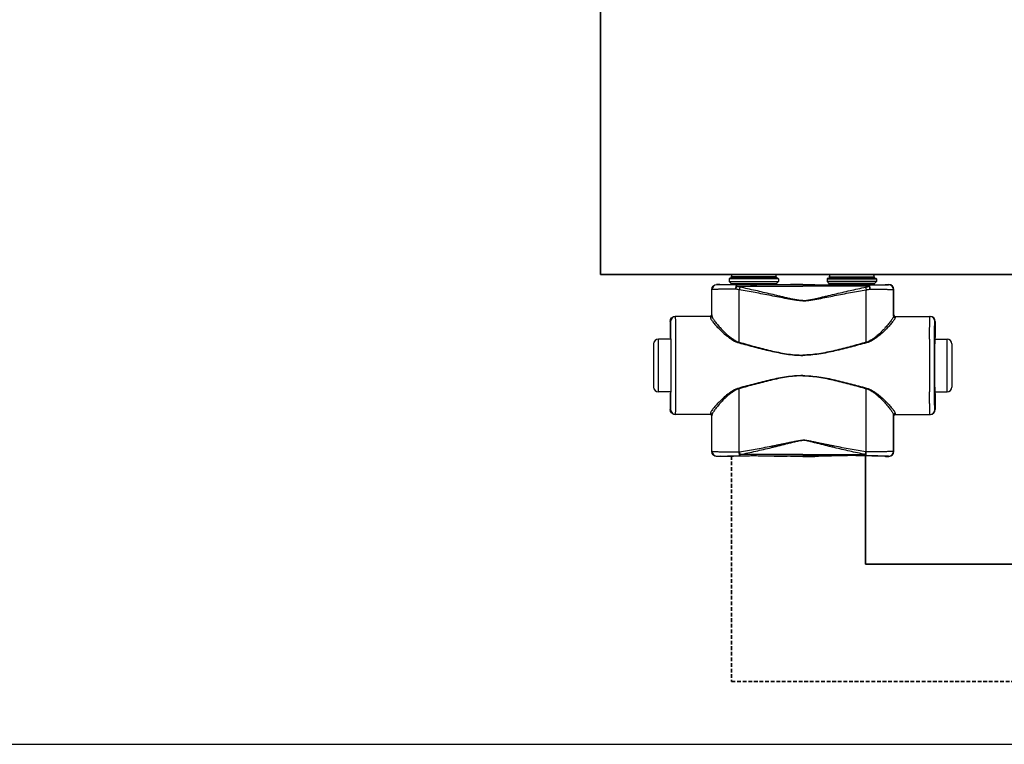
# Model space of a CAD drawing. Header units: millimetres. Extents: x -727 to 69715, y -15705 to 98123.
# Tile 51 of 256: x 20496 to 20999, y -15705 to -15335. Entities that reach past the tile are written whole.
import ezdxf

# ---------------------------------------------------------------- set-up
doc = ezdxf.new("R2010")
doc.units = ezdxf.units.MM
doc.linetypes.add('VERDECKT', pattern=[9.525, 6.35, -3.175])
for name, color, linetype, lineweight in [('UT_POTRUBI - PŘÍVOD', 1, 'Continuous', 35), ('UT_SCHÉMA_ZPÁTEČKA', 172, 'VERDECKT', 35), ('UT_ZAŘÍZENÍ - OT', 3, 'Continuous', 35)]:
    doc.layers.add(name, color=color, linetype=linetype, lineweight=lineweight)

msp = doc.modelspace()

# ---------------------------------------------------------------- linework, layer by layer
at = {"color": 0, "linetype": 'Continuous'}
for p, q in [((20858.95, -15466.76), (20858.65, -15467.06)), ((20883.85, -15467.06), (20858.65, -15467.06)), ((20858.65, -15467.06), (20858.65, -15468.46)), ((20883.55, -15466.76), (20858.95, -15466.76)), ((20882.75, -15465.96), (20859.75, -15465.96)), ((20859.75, -15465.96), (20859.75, -15466.66)), ((20882.75, -15466.66), (20859.75, -15466.66)), ((20881.65, -15464.86), (20860.85, -15464.86)), ((20882.75, -15465.96), (20882.75, -15466.66)), ((20883.55, -15466.76), (20883.85, -15467.06)), ((20883.85, -15467.06), (20883.85, -15468.46)), ((20908.95, -15466.76), (20908.65, -15467.06)), ((20908.65, -15467.06), (20933.85, -15467.06)), ((20908.65, -15467.06), (20908.65, -15468.46)), ((20908.95, -15466.76), (20933.55, -15466.76)), ((20909.75, -15465.96), (20909.75, -15466.66)), ((20909.75, -15465.96), (20932.75, -15465.96)), ((20909.75, -15466.66), (20932.75, -15466.66)), ((20910.85, -15464.86), (20931.65, -15464.86)), ((20932.75, -15465.96), (20932.75, -15466.66)), ((20933.55, -15466.76), (20933.85, -15467.06)), ((20933.85, -15467.06), (20933.85, -15468.46)), ((20852.37, -15470.08), (20852.25, -15469.96)), ((20853.9, -15469.96), (20852.25, -15469.96)), ((20854.25, -15470.07), (20853.9, -15469.96)), ((20858.65, -15468.46), (20859.6, -15469.42)), ((20858.65, -15468.46), (20883.85, -15468.46)), ((20859.6, -15469.42), (20882.9, -15469.42)), ((20859.75, -15469.77), (20882.75, -15469.77)), ((20859.75, -15469.77), (20859.75, -15470.13)), ((20867.4, -15470.15), (20862.55, -15470.15)), ((20862.55, -15470.85), (20862.55, -15470.15)), ((20862.55, -15470.85), (20896.25, -15470.85)), ((20896.25, -15470.15), (20875.1, -15470.15)), ((20882.75, -15469.77), (20882.75, -15470.13)), ((20883.85, -15468.46), (20882.9, -15469.42)), ((20890, -15469.96), (20888.25, -15470.07)), ((20896.25, -15469.96), (20890, -15469.96)), ((20896.25, -15469.96), (20902.5, -15469.96)), ((20896.25, -15470.15), (20917.4, -15470.15)), ((20929.95, -15470.85), (20896.25, -15470.85)), ((20902.5, -15469.96), (20904.25, -15470.07)), ((20933.85, -15468.46), (20908.65, -15468.46)), ((20908.65, -15468.46), (20909.6, -15469.42)), ((20932.9, -15469.42), (20909.6, -15469.42)), ((20932.75, -15469.77), (20909.75, -15469.77)), ((20909.75, -15469.77), (20909.75, -15470.13)), ((20925.1, -15470.15), (20929.95, -15470.15)), ((20929.95, -15470.85), (20929.95, -15470.15)), ((20932.75, -15469.77), (20932.75, -15470.13)), ((20933.85, -15468.46), (20932.9, -15469.42)), ((20938.25, -15470.07), (20938.6, -15469.96)), ((20938.6, -15469.96), (20940.25, -15469.96)), ((20940.13, -15470.08), (20940.25, -15469.96)), ((20849.87, -15472.58), (20849.75, -15472.46)), ((20849.75, -15485.46), (20849.75, -15472.46)), ((20942.63, -15472.58), (20942.75, -15472.46)), ((20942.75, -15485.46), (20942.75, -15472.46)), ((20849.05, -15486.26), (20831.05, -15486.26)), ((20849.75, -15485.46), (20849.85, -15485.46)), ((20942.75, -15485.46), (20942.64, -15485.46)), ((20943.44, -15486.26), (20961.45, -15486.26)), ((20828.76, -15488.76), (20828.55, -15488.76)), ((20828.55, -15488.76), (20828.55, -15496.91)), ((20963.74, -15488.76), (20963.95, -15488.76)), ((20963.95, -15488.76), (20963.95, -15496.91)), ((20828.55, -15496.91), (20828.76, -15497.26)), ((20828.94, -15497.28), (20828.94, -15497.26)), ((20963.56, -15497.28), (20963.56, -15497.26)), ((20963.95, -15496.91), (20963.74, -15497.26)), ((20820.05, -15500.26), (20820.05, -15522.26)), ((20828.8, -15497.76), (20822.55, -15497.76)), ((20822.55, -15524.76), (20822.55, -15497.76)), ((20963.7, -15497.76), (20969.95, -15497.76)), ((20969.95, -15524.76), (20969.95, -15497.76)), ((20972.45, -15500.26), (20972.45, -15522.26)), ((20828.8, -15524.76), (20822.55, -15524.76)), ((20828.76, -15525.26), (20828.55, -15525.61)), ((20828.55, -15525.61), (20828.55, -15533.76)), ((20828.94, -15525.26), (20828.94, -15525.25)), ((20963.56, -15525.26), (20963.56, -15525.25)), ((20963.7, -15524.76), (20969.95, -15524.76)), ((20963.74, -15525.26), (20963.95, -15525.61)), ((20963.95, -15525.61), (20963.95, -15533.76)), ((20828.55, -15533.76), (20828.76, -15533.76)), ((20849.05, -15536.26), (20831.05, -15536.26)), ((20849.85, -15537.06), (20849.75, -15537.06)), ((20849.75, -15555.16), (20849.75, -15537.06)), ((20942.64, -15537.06), (20942.75, -15537.06)), ((20942.75, -15555.16), (20942.75, -15537.06)), ((20943.44, -15536.26), (20961.45, -15536.26)), ((20963.95, -15533.76), (20963.74, -15533.76)), ((20849.75, -15555.16), (20849.87, -15555.04)), ((20852.25, -15557.66), (20852.37, -15557.54)), ((20853.9, -15557.66), (20852.25, -15557.66)), ((20854.25, -15557.56), (20853.9, -15557.66)), ((20863.79, -15555.42), (20863.97, -15555.41)), ((20864.12, -15557.47), (20864.29, -15557.47)), ((20896.25, -15556.72), (20864.29, -15556.72)), ((20864.29, -15557.47), (20864.29, -15556.72)), ((20864.29, -15557.47), (20865.55, -15557.47)), ((20876.94, -15557.47), (20896.25, -15557.47)), ((20890, -15557.66), (20888.25, -15557.56)), ((20896.25, -15557.66), (20890, -15557.66)), ((20896.25, -15556.72), (20928.21, -15556.72)), ((20915.55, -15557.47), (20896.25, -15557.47)), ((20896.25, -15557.66), (20902.5, -15557.66)), ((20902.5, -15557.66), (20904.25, -15557.56)), ((20928.21, -15557.47), (20926.94, -15557.47)), ((20928.21, -15557.47), (20928.21, -15556.72)), ((20928.38, -15557.47), (20928.21, -15557.47)), ((20928.71, -15555.42), (20928.53, -15555.41)), ((20938.25, -15557.56), (20938.6, -15557.66)), ((20938.6, -15557.66), (20940.25, -15557.66)), ((20940.25, -15557.66), (20940.13, -15557.54)), ((20942.75, -15555.16), (20942.63, -15555.04))]:
    msp.add_line(p, q, dxfattribs=at)
msp.add_line((-727.45, -15704.69), (68024.28, -15704.69))
for centre, radius, start, end in [((20860.85, -15465.96), 1.1, 90, 180), ((20860.85, -15466.66), 1.1, 180, 185.2187), ((20881.65, -15465.96), 1.1, 0, 90), ((20881.65, -15466.66), 1.1, 354.7813, 0), ((20910.85, -15465.96), 1.1, 90, 180), ((20910.85, -15466.66), 1.1, 180, 185.2187), ((20931.65, -15465.96), 1.1, 0, 90), ((20931.65, -15466.66), 1.1, 354.7813, 0), ((20852.37, -15472.58), 2.5, 90.0025, 179.9975), ((20859.25, -15469.77), 0.5, 0, 45), ((20883.25, -15469.77), 0.5, 135, 180), ((20909.25, -15469.77), 0.5, 0, 45), ((20933.25, -15469.77), 0.5, 135, 180), ((20940.13, -15472.58), 2.5, 0.0025, 89.9975), ((20831.26, -15488.76), 2.5, 90.0022, 180.0011), ((20849.05, -15485.46), 0.8, 270.0036, 359.9972), ((20943.44, -15485.46), 0.8, 180.0028, 269.9964), ((20961.24, -15488.76), 2.5, 359.9989, 89.9978), ((20822.55, -15500.26), 2.5, 90, 180), ((18389.09, -15511.26), 2442.41, 359.68325, 0.31675), ((23403.41, -15511.26), 2442.41, 179.68325, 180.31675), ((20969.95, -15500.26), 2.5, 0, 90), ((20822.55, -15522.26), 2.5, 180, 270), ((20969.95, -15522.26), 2.5, 270, 0), ((20831.26, -15533.76), 2.5, 179.9989, 269.9978), ((20849.05, -15537.06), 0.8, 0.0028, 89.9964), ((20943.44, -15537.06), 0.8, 90.0036, 179.9972), ((20961.24, -15533.76), 2.5, 270.0022, 0.0011), ((20852.37, -15555.04), 2.5, 180.0025, 269.9975), ((20940.13, -15555.04), 2.5, 270.0025, 359.9975)]:
    msp.add_arc(centre, radius, start, end, dxfattribs=at)
at = {"color": 0, "linetype": 'Continuous', "extrusion": (0, 0, -1)}
for centre, major_axis, ratio, start_param, end_param in [((20852.25, -15472.46), (-1.77, 1.77), 0.999973, -0.785384, 0.785384), ((20871.25, -15470.07), (-17, 0), 0.005236, 4.941076, 6.283185), ((20871.25, -15470.07), (-17, 0), 0.005236, 3.141593, 4.483702), ((20831.05, -15488.76), (-2.5, 0), 0.999945, 0, 1.570796), ((20848.95, -15485.46), (-0.8, 0), 0.999986, -3.141593, -1.659157), ((20828.76, -15511.26), (0, 14), 0.010472, 0, 3.141593), ((20831.05, -15533.76), (-2.5, 0), 0.999945, -1.570796, 0), ((20848.95, -15537.06), (0.8, 0), 0.999986, -1.395381, 0), ((20852.25, -15555.16), (1.77, 1.77), 0.999973, -3.926977, -2.356208), ((20871.25, -15557.56), (-17, 0), 0.005236, 0, 1.229157), ((20871.25, -15557.56), (-17, 0), 0.005236, 1.912436, 3.141593)]:
    msp.add_ellipse(centre, major_axis=major_axis, ratio=ratio, start_param=start_param, end_param=end_param, dxfattribs=at)
at = {"color": 0, "linetype": 'Continuous'}
for centre, major_axis, ratio, start_param, end_param in [((20921.25, -15470.07), (17, 0), 0.005236, 3.141593, 4.483702), ((20921.25, -15470.07), (17, 0), 0.005236, 4.941076, 6.283185), ((20940.25, -15472.46), (1.77, 1.77), 0.999973, -0.785384, 0.785384), ((20943.55, -15485.46), (0.8, 0), 0.999986, -3.141593, -1.659157), ((20961.45, -15488.76), (2.5, 0), 0.999945, 0, 1.570796), ((20963.74, -15511.26), (0, 14), 0.010472, 0, 3.141593), ((20943.55, -15537.06), (-0.8, 0), 0.999986, -1.395381, 0), ((20961.45, -15533.76), (2.5, 0), 0.999945, -1.570796, 0), ((20921.25, -15557.56), (17, 0), 0.005236, 1.912436, 3.141593), ((20921.25, -15557.56), (17, 0), 0.005236, 0, 1.229157), ((20940.25, -15555.16), (-1.77, 1.77), 0.999973, -3.926977, -2.356208)]:
    msp.add_ellipse(centre, major_axis=major_axis, ratio=ratio, start_param=start_param, end_param=end_param, dxfattribs=at)
for points, knots in [([(20862.55, -15470.15), (20861.84, -15470.15), (20860.49, -15470.15), (20858.83, -15470.15), (20857.59, -15470.14), (20856.74, -15470.14), (20855.96, -15470.13), (20855.24, -15470.13), (20854.6, -15470.12), (20854.03, -15470.12), (20853.54, -15470.11), (20853.19, -15470.11), (20852.95, -15470.1), (20852.8, -15470.1), (20852.67, -15470.1), (20852.57, -15470.1), (20852.5, -15470.09), (20852.45, -15470.09), (20852.42, -15470.09), (20852.4, -15470.09), (20852.39, -15470.09), (20852.38, -15470.09), (20852.37, -15470.09), (20852.37, -15470.08)], [0, 0, 0, 0, 0.207653, 0.400343, 0.489423, 0.572844, 0.650059, 0.720565, 0.783909, 0.839692, 0.887568, 0.927242, 0.943927, 0.958477, 0.970869, 0.981088, 0.989117, 0.992306, 0.994945, 0.997032, 0.998568, 0.999554, 1, 1, 1, 1]), ([(20862.55, -15470.15), (20862.46, -15470.16), (20862.36, -15470.27), (20862.28, -15470.4), (20862.21, -15470.55), (20862.13, -15470.78), (20862.06, -15471.09), (20862, -15471.45), (20861.96, -15471.85), (20861.94, -15472.13), (20861.93, -15472.27)], [0, 0, 0, 0, 0.117156, 0.161001, 0.211236, 0.330442, 0.472834, 0.634922, 0.812344, 1, 1, 1, 1]), ([(20862.55, -15470.85), (20862.42, -15471.06), (20862.19, -15471.52), (20862.02, -15472.01), (20861.93, -15472.27)], [0, 0, 0, 0, 0.464895, 1, 1, 1, 1]), ([(20864.12, -15471.29), (20863.99, -15471.27), (20863.45, -15471.15), (20862.93, -15470.99), (20862.55, -15470.85)], [0, 0, 0, 0, 0.253704, 1, 1, 1, 1]), ([(20864.12, -15471.29), (20864.06, -15471.5), (20863.94, -15471.94), (20863.84, -15472.39), (20863.8, -15472.63)], [0, 0, 0, 0, 0.464569, 1, 1, 1, 1]), ([(20896.25, -15478.09), (20896.25, -15478.09), (20895.9, -15478.09), (20895.21, -15478.07), (20893.84, -15477.93), (20892.14, -15477.65), (20890.12, -15477.23), (20888.11, -15476.77), (20886.1, -15476.3), (20883.43, -15475.66), (20880.09, -15474.86), (20876.1, -15473.92), (20872.1, -15473), (20868.11, -15472.12), (20865.45, -15471.57), (20864.12, -15471.29)], [0.499995, 0.499995, 0.499995, 0.499995, 0.4999958, 0.5157333, 0.5314718, 0.5629204, 0.5943483, 0.6257534, 0.6571339, 0.6884877, 0.7511054, 0.813586, 0.8759088, 0.9380534, 1, 1, 1, 1]), ([(20875.1, -15470.15), (20874.47, -15470.15), (20873.18, -15470.18), (20871.25, -15470.2), (20869.32, -15470.18), (20868.03, -15470.15), (20867.4, -15470.15)], [0, 0, 0, 0, 0.248355, 0.5, 0.751645, 1, 1, 1, 1]), ([(20896.25, -15478.09), (20896.25, -15478.09), (20896.59, -15478.09), (20897.28, -15478.07), (20898.66, -15477.93), (20900.36, -15477.65), (20902.38, -15477.23), (20904.39, -15476.77), (20906.4, -15476.3), (20909.07, -15475.66), (20912.41, -15474.86), (20916.4, -15473.92), (20920.4, -15473), (20924.39, -15472.12), (20927.05, -15471.57), (20928.38, -15471.29)], [0.499995, 0.499995, 0.499995, 0.499995, 0.4999958, 0.5157333, 0.5314718, 0.5629204, 0.5943483, 0.6257534, 0.6571339, 0.6884877, 0.7511054, 0.813586, 0.8759088, 0.9380534, 1, 1, 1, 1]), ([(20917.4, -15470.15), (20918.03, -15470.15), (20919.32, -15470.18), (20921.25, -15470.2), (20923.18, -15470.18), (20924.47, -15470.15), (20925.1, -15470.15)], [0, 0, 0, 0, 0.248355, 0.5, 0.751645, 1, 1, 1, 1]), ([(20928.38, -15471.29), (20928.51, -15471.27), (20929.04, -15471.15), (20929.57, -15470.99), (20929.95, -15470.85)], [0, 0, 0, 0, 0.253704, 1, 1, 1, 1]), ([(20928.38, -15471.29), (20928.44, -15471.5), (20928.56, -15471.94), (20928.66, -15472.39), (20928.7, -15472.63)], [0, 0, 0, 0, 0.464569, 1, 1, 1, 1]), ([(20929.95, -15470.15), (20930.65, -15470.15), (20932.01, -15470.15), (20933.67, -15470.15), (20934.91, -15470.14), (20935.76, -15470.14), (20936.54, -15470.13), (20937.26, -15470.13), (20937.9, -15470.12), (20938.47, -15470.12), (20938.96, -15470.11), (20939.31, -15470.11), (20939.55, -15470.1), (20939.7, -15470.1), (20939.82, -15470.1), (20939.93, -15470.1), (20940, -15470.09), (20940.05, -15470.09), (20940.07, -15470.09), (20940.1, -15470.09), (20940.11, -15470.09), (20940.12, -15470.09), (20940.13, -15470.09), (20940.13, -15470.08)], [0, 0, 0, 0, 0.207653, 0.400343, 0.489423, 0.572844, 0.650059, 0.720565, 0.783909, 0.839692, 0.887568, 0.927242, 0.943927, 0.958477, 0.970869, 0.981088, 0.989117, 0.992306, 0.994945, 0.997032, 0.998568, 0.999554, 1, 1, 1, 1]), ([(20929.95, -15470.15), (20930.04, -15470.16), (20930.14, -15470.27), (20930.22, -15470.4), (20930.29, -15470.55), (20930.36, -15470.78), (20930.44, -15471.09), (20930.5, -15471.45), (20930.54, -15471.85), (20930.56, -15472.13), (20930.57, -15472.27)], [0, 0, 0, 0, 0.117156, 0.161001, 0.211236, 0.330442, 0.472834, 0.634922, 0.812344, 1, 1, 1, 1]), ([(20929.95, -15470.85), (20930.08, -15471.06), (20930.3, -15471.52), (20930.48, -15472.01), (20930.57, -15472.27)], [0, 0, 0, 0, 0.464895, 1, 1, 1, 1]), ([(20861.93, -15472.27), (20861.1, -15472.28), (20859.49, -15472.29), (20857.53, -15472.31), (20856.06, -15472.33), (20855.06, -15472.34), (20854.13, -15472.36), (20853.28, -15472.38), (20852.51, -15472.4), (20851.84, -15472.42), (20851.26, -15472.45), (20850.84, -15472.47), (20850.56, -15472.49), (20850.38, -15472.5), (20850.23, -15472.51), (20850.11, -15472.53), (20850.01, -15472.54), (20849.94, -15472.55), (20849.9, -15472.57), (20849.87, -15472.58), (20849.87, -15472.58)], [0, 0, 0, 0, 0.207034, 0.39928, 0.488214, 0.57154, 0.648707, 0.71921, 0.782588, 0.838437, 0.886403, 0.926186, 0.942933, 0.957549, 0.970012, 0.98031, 0.988432, 0.994377, 0.998178, 1, 1, 1, 1]), ([(20849.88, -15486), (20849.88, -15484.88), (20849.88, -15480.41), (20849.87, -15475.93), (20849.87, -15472.58)], [0, 0, 0, 0, 0.250733, 1, 1, 1, 1]), ([(20863.8, -15472.63), (20863.64, -15472.61), (20863.01, -15472.51), (20862.39, -15472.38), (20861.93, -15472.27)], [0, 0, 0, 0, 0.252579, 1, 1, 1, 1]), ([(20896.25, -15478.27), (20896.25, -15478.27), (20895.56, -15478.27), (20894.18, -15478.19), (20892.13, -15477.91), (20890.09, -15477.56), (20887.38, -15477.06), (20884.01, -15476.39), (20879.96, -15475.6), (20875.91, -15474.81), (20871.87, -15474.05), (20867.84, -15473.32), (20865.14, -15472.86), (20863.8, -15472.63)], [0.5000015, 0.5000015, 0.5000015, 0.5000015, 0.500002, 0.5313979, 0.5627848, 0.5941575, 0.6255147, 0.6881766, 0.7507583, 0.8132458, 0.8756245, 0.9378805, 1, 1, 1, 1]), ([(20863.81, -15499.41), (20863.81, -15497.17), (20863.81, -15488.24), (20863.8, -15479.32), (20863.8, -15472.63)], [0, 0, 0, 0, 0.250952, 1, 1, 1, 1]), ([(20896.25, -15478.27), (20896.25, -15478.27), (20896.94, -15478.27), (20898.32, -15478.19), (20900.37, -15477.91), (20902.41, -15477.56), (20905.12, -15477.06), (20908.49, -15476.39), (20912.54, -15475.6), (20916.58, -15474.81), (20920.62, -15474.05), (20924.66, -15473.32), (20927.36, -15472.86), (20928.7, -15472.63)], [0.5000015, 0.5000015, 0.5000015, 0.5000015, 0.500002, 0.5313979, 0.5627848, 0.5941575, 0.6255147, 0.6881766, 0.7507583, 0.8132458, 0.8756245, 0.9378805, 1, 1, 1, 1]), ([(20928.69, -15499.41), (20928.69, -15497.17), (20928.69, -15488.24), (20928.7, -15479.32), (20928.7, -15472.63)], [0, 0, 0, 0, 0.250952, 1, 1, 1, 1]), ([(20928.7, -15472.63), (20928.86, -15472.61), (20929.49, -15472.51), (20930.11, -15472.38), (20930.57, -15472.27)], [0, 0, 0, 0, 0.252579, 1, 1, 1, 1]), ([(20930.57, -15472.27), (20931.4, -15472.28), (20933.01, -15472.29), (20934.97, -15472.31), (20936.44, -15472.33), (20937.44, -15472.34), (20938.37, -15472.36), (20939.22, -15472.38), (20939.98, -15472.4), (20940.66, -15472.42), (20941.23, -15472.45), (20941.66, -15472.47), (20941.94, -15472.49), (20942.12, -15472.5), (20942.27, -15472.51), (20942.39, -15472.53), (20942.49, -15472.54), (20942.56, -15472.55), (20942.6, -15472.57), (20942.63, -15472.58), (20942.63, -15472.58)], [0, 0, 0, 0, 0.207034, 0.39928, 0.488214, 0.57154, 0.648707, 0.71921, 0.782588, 0.838437, 0.886403, 0.926186, 0.942933, 0.957549, 0.970012, 0.98031, 0.988432, 0.994377, 0.998178, 1, 1, 1, 1]), ([(20942.62, -15486), (20942.62, -15484.88), (20942.62, -15480.41), (20942.62, -15475.93), (20942.63, -15472.58)], [0, 0, 0, 0, 0.250733, 1, 1, 1, 1]), ([(20831.46, -15497.76), (20831.45, -15496.92), (20831.44, -15495.32), (20831.42, -15493.39), (20831.41, -15491.97), (20831.4, -15491.02), (20831.39, -15490.14), (20831.37, -15489.35), (20831.36, -15488.65), (20831.35, -15488.03), (20831.33, -15487.5), (20831.32, -15487.12), (20831.31, -15486.87), (20831.3, -15486.71), (20831.3, -15486.57), (20831.29, -15486.47), (20831.28, -15486.38), (20831.28, -15486.32), (20831.27, -15486.28), (20831.26, -15486.27), (20831.26, -15486.26), (20831.26, -15486.26)], [0, 0, 0, 0, 0.218984, 0.416191, 0.505653, 0.588551, 0.664564, 0.733396, 0.794781, 0.848478, 0.894279, 0.932006, 0.947796, 0.961515, 0.973152, 0.982695, 0.990138, 0.995479, 0.998726, 0.999584, 1, 1, 1, 1]), ([(20849.05, -15486.26), (20849.06, -15486.26), (20849.06, -15486.27), (20849.06, -15486.27), (20849.06, -15486.28), (20849.06, -15486.3), (20849.06, -15486.34), (20849.07, -15486.4), (20849.07, -15486.47), (20849.07, -15486.56), (20849.08, -15486.66), (20849.08, -15486.74), (20849.08, -15486.78)], [0, 0, 0, 0, 0.005122, 0.017304, 0.037118, 0.064661, 0.143035, 0.252499, 0.393016, 0.564526, 0.766907, 1, 1, 1, 1]), ([(20849.88, -15486), (20849.88, -15486.1), (20849.84, -15486.31), (20849.66, -15486.57), (20849.39, -15486.74), (20849.19, -15486.78), (20849.08, -15486.78)], [0, 0, 0, 0, 0.247572, 0.496581, 0.747591, 1, 1, 1, 1]), ([(20849.08, -15486.78), (20849.08, -15486.85), (20849.11, -15486.99), (20849.18, -15487.21), (20849.29, -15487.46), (20849.5, -15487.84), (20849.85, -15488.39), (20850.38, -15489.09), (20851.03, -15489.88), (20852.06, -15491.06), (20853.56, -15492.64), (20855.61, -15494.6), (20857.52, -15496.25), (20859.21, -15497.51), (20861.07, -15498.72), (20862.62, -15499.44), (20863.71, -15499.74)], [0, 0, 0, 0, 0.009694, 0.02127, 0.034861, 0.050494, 0.087694, 0.13227, 0.183417, 0.240322, 0.368483, 0.511765, 0.666448, 0.747227, 0.829948, 1, 1, 1, 1]), ([(20849.85, -15485.46), (20849.86, -15485.46), (20849.86, -15485.47), (20849.86, -15485.47), (20849.86, -15485.48), (20849.86, -15485.5), (20849.86, -15485.54), (20849.87, -15485.6), (20849.87, -15485.68), (20849.87, -15485.77), (20849.88, -15485.88), (20849.88, -15485.96), (20849.88, -15486)], [0, 0, 0, 0, 0.005057, 0.017214, 0.037015, 0.06455, 0.142921, 0.252392, 0.392925, 0.564459, 0.766871, 1, 1, 1, 1]), ([(20849.88, -15486), (20849.88, -15486.07), (20849.9, -15486.21), (20849.97, -15486.44), (20850.08, -15486.7), (20850.27, -15487.11), (20850.61, -15487.67), (20851.11, -15488.4), (20851.72, -15489.2), (20852.69, -15490.42), (20854.11, -15492.04), (20856.04, -15494.06), (20857.85, -15495.75), (20859.47, -15497.06), (20861.25, -15498.32), (20862.74, -15499.1), (20863.81, -15499.41)], [0, 0, 0, 0, 0.010286, 0.022433, 0.036551, 0.052653, 0.090607, 0.135698, 0.187142, 0.244158, 0.372094, 0.514728, 0.6685, 0.748767, 0.830965, 1, 1, 1, 1]), ([(20942.62, -15486), (20942.62, -15486.07), (20942.6, -15486.21), (20942.53, -15486.44), (20942.42, -15486.7), (20942.23, -15487.11), (20941.89, -15487.67), (20941.39, -15488.4), (20940.78, -15489.2), (20939.81, -15490.42), (20938.39, -15492.04), (20936.46, -15494.06), (20934.65, -15495.75), (20933.03, -15497.06), (20931.25, -15498.32), (20929.76, -15499.1), (20928.69, -15499.41)], [0, 0, 0, 0, 0.010286, 0.022433, 0.036551, 0.052653, 0.090607, 0.135698, 0.187142, 0.244158, 0.372094, 0.514728, 0.6685, 0.748767, 0.830965, 1, 1, 1, 1]), ([(20943.42, -15486.78), (20943.42, -15486.85), (20943.39, -15486.99), (20943.32, -15487.21), (20943.21, -15487.46), (20943, -15487.84), (20942.65, -15488.39), (20942.12, -15489.09), (20941.47, -15489.88), (20940.44, -15491.06), (20938.93, -15492.64), (20936.89, -15494.6), (20934.98, -15496.25), (20933.28, -15497.51), (20931.43, -15498.72), (20929.88, -15499.44), (20928.79, -15499.74)], [0, 0, 0, 0, 0.009694, 0.02127, 0.034861, 0.050494, 0.087694, 0.13227, 0.183417, 0.240322, 0.368483, 0.511765, 0.666448, 0.747227, 0.829948, 1, 1, 1, 1]), ([(20942.64, -15485.46), (20942.64, -15485.46), (20942.64, -15485.47), (20942.64, -15485.47), (20942.64, -15485.48), (20942.64, -15485.5), (20942.63, -15485.54), (20942.63, -15485.6), (20942.63, -15485.68), (20942.62, -15485.77), (20942.62, -15485.88), (20942.62, -15485.96), (20942.62, -15486)], [0, 0, 0, 0, 0.005057, 0.017214, 0.037015, 0.06455, 0.142921, 0.252392, 0.392925, 0.564459, 0.766871, 1, 1, 1, 1]), ([(20942.62, -15486), (20942.62, -15486.1), (20942.66, -15486.31), (20942.84, -15486.57), (20943.1, -15486.74), (20943.31, -15486.78), (20943.42, -15486.78)], [0, 0, 0, 0, 0.247572, 0.496581, 0.747591, 1, 1, 1, 1]), ([(20943.44, -15486.26), (20943.44, -15486.26), (20943.44, -15486.27), (20943.44, -15486.27), (20943.44, -15486.28), (20943.44, -15486.3), (20943.43, -15486.34), (20943.43, -15486.4), (20943.43, -15486.47), (20943.42, -15486.56), (20943.42, -15486.66), (20943.42, -15486.74), (20943.42, -15486.78)], [0, 0, 0, 0, 0.005122, 0.017304, 0.037118, 0.064661, 0.143035, 0.252499, 0.393016, 0.564526, 0.766907, 1, 1, 1, 1]), ([(20961.04, -15497.76), (20961.05, -15496.92), (20961.06, -15495.32), (20961.07, -15493.39), (20961.09, -15491.97), (20961.1, -15491.02), (20961.11, -15490.14), (20961.13, -15489.35), (20961.14, -15488.65), (20961.15, -15488.03), (20961.17, -15487.5), (20961.18, -15487.12), (20961.19, -15486.87), (20961.2, -15486.71), (20961.2, -15486.57), (20961.21, -15486.47), (20961.22, -15486.38), (20961.22, -15486.32), (20961.23, -15486.28), (20961.23, -15486.27), (20961.24, -15486.26), (20961.24, -15486.26)], [0, 0, 0, 0, 0.218984, 0.416191, 0.505653, 0.588551, 0.664564, 0.733396, 0.794781, 0.848478, 0.894279, 0.932006, 0.947796, 0.961515, 0.973152, 0.982695, 0.990138, 0.995479, 0.998726, 0.999584, 1, 1, 1, 1]), ([(20828.94, -15497.26), (20828.94, -15496.63), (20828.93, -15495.44), (20828.91, -15494), (20828.9, -15492.94), (20828.89, -15492.24), (20828.87, -15491.6), (20828.86, -15491.02), (20828.85, -15490.5), (20828.84, -15490.05), (20828.83, -15489.67), (20828.81, -15489.39), (20828.81, -15489.2), (20828.8, -15489.09), (20828.79, -15488.99), (20828.79, -15488.91), (20828.78, -15488.85), (20828.77, -15488.8), (20828.77, -15488.78), (20828.76, -15488.76), (20828.76, -15488.76)], [0, 0, 0, 0, 0.221931, 0.420259, 0.509783, 0.592499, 0.668149, 0.736495, 0.797321, 0.850436, 0.895675, 0.932895, 0.948462, 0.961984, 0.973451, 0.982856, 0.990196, 0.99547, 0.998697, 1, 1, 1, 1]), ([(20963.56, -15497.26), (20963.56, -15496.63), (20963.57, -15495.44), (20963.59, -15494), (20963.6, -15492.94), (20963.61, -15492.24), (20963.62, -15491.6), (20963.64, -15491.02), (20963.65, -15490.5), (20963.66, -15490.05), (20963.67, -15489.67), (20963.68, -15489.39), (20963.69, -15489.2), (20963.7, -15489.09), (20963.71, -15488.99), (20963.71, -15488.91), (20963.72, -15488.85), (20963.73, -15488.8), (20963.73, -15488.78), (20963.74, -15488.76), (20963.74, -15488.76)], [0, 0, 0, 0, 0.221931, 0.420259, 0.509783, 0.592499, 0.668149, 0.736495, 0.797321, 0.850436, 0.895675, 0.932895, 0.948462, 0.961984, 0.973451, 0.982856, 0.990196, 0.99547, 0.998697, 1, 1, 1, 1]), ([(20828.94, -15525.25), (20828.96, -15523.06), (20828.99, -15518.39), (20829, -15511.26), (20828.99, -15504.13), (20828.96, -15499.47), (20828.94, -15497.28)], [0, 0, 0, 0, 0.235226, 0.499987, 0.764754, 1, 1, 1, 1]), ([(20963.56, -15525.25), (20963.54, -15523.06), (20963.51, -15518.39), (20963.5, -15511.26), (20963.51, -15504.13), (20963.54, -15499.47), (20963.56, -15497.28)], [0, 0, 0, 0, 0.235226, 0.499987, 0.764754, 1, 1, 1, 1]), ([(20863.81, -15499.41), (20863.8, -15499.44), (20863.77, -15499.55), (20863.74, -15499.66), (20863.71, -15499.74)], [0, 0, 0, 0, 0.258378, 1, 1, 1, 1]), ([(20863.71, -15499.74), (20866.37, -15500.45), (20870.37, -15501.53), (20875.73, -15502.9), (20879.77, -15503.87), (20883.84, -15504.75), (20887.94, -15505.48), (20891.39, -15505.89), (20894.16, -15506.07), (20895.55, -15506.1), (20896.25, -15506.1), (20896.25, -15506.1)], [0, 0, 0, 0, 0.1245061, 0.1869228, 0.2494269, 0.3120016, 0.3746311, 0.4372993, 0.4686472, 0.4999998, 0.5, 0.5, 0.5, 0.5]), ([(20863.81, -15499.41), (20866.46, -15500.14), (20870.45, -15501.25), (20875.78, -15502.66), (20879.81, -15503.66), (20883.87, -15504.56), (20887.96, -15505.31), (20891.4, -15505.74), (20894.17, -15505.92), (20895.56, -15505.95), (20896.25, -15505.95), (20896.25, -15505.95)], [0, 0, 0, 0, 0.1244767, 0.1868883, 0.2493924, 0.3119715, 0.3746087, 0.437287, 0.4686409, 0.4999998, 0.5, 0.5, 0.5, 0.5]), ([(20928.69, -15499.41), (20926.03, -15500.14), (20922.05, -15501.25), (20916.71, -15502.66), (20912.69, -15503.66), (20908.63, -15504.56), (20904.54, -15505.31), (20901.1, -15505.74), (20898.33, -15505.92), (20896.94, -15505.95), (20896.25, -15505.95), (20896.25, -15505.95)], [0, 0, 0, 0, 0.1244767, 0.1868883, 0.2493924, 0.3119715, 0.3746087, 0.437287, 0.4686409, 0.4999998, 0.5, 0.5, 0.5, 0.5]), ([(20928.79, -15499.74), (20926.13, -15500.45), (20922.12, -15501.53), (20916.77, -15502.9), (20912.73, -15503.87), (20908.66, -15504.75), (20904.56, -15505.48), (20901.11, -15505.89), (20898.33, -15506.07), (20896.94, -15506.1), (20896.25, -15506.1), (20896.25, -15506.1)], [0, 0, 0, 0, 0.1245061, 0.1869228, 0.2494269, 0.3120016, 0.3746311, 0.4372993, 0.4686472, 0.4999998, 0.5, 0.5, 0.5, 0.5]), ([(20928.69, -15499.41), (20928.7, -15499.44), (20928.73, -15499.55), (20928.76, -15499.66), (20928.79, -15499.74)], [0, 0, 0, 0, 0.258378, 1, 1, 1, 1]), ([(20896.25, -15516.43), (20894.86, -15516.43), (20892.08, -15516.55), (20887.94, -15517.05), (20883.84, -15517.77), (20879.77, -15518.65), (20875.73, -15519.63), (20870.37, -15520.99), (20866.37, -15522.07), (20863.71, -15522.79)], [0.5, 0.5, 0.5, 0.5, 0.5626889, 0.6253582, 0.6879892, 0.7505657, 0.8130716, 0.8754902, 1, 1, 1, 1]), ([(20896.25, -15516.58), (20894.86, -15516.58), (20892.09, -15516.7), (20887.96, -15517.21), (20883.87, -15517.96), (20879.81, -15518.87), (20875.78, -15519.87), (20870.45, -15521.28), (20866.46, -15522.38), (20863.81, -15523.12)], [0.5, 0.5, 0.5, 0.5, 0.5627005, 0.6253799, 0.6880187, 0.7505997, 0.8131057, 0.8755193, 1, 1, 1, 1]), ([(20896.25, -15516.43), (20897.64, -15516.43), (20900.42, -15516.55), (20904.56, -15517.05), (20908.66, -15517.77), (20912.73, -15518.65), (20916.77, -15519.63), (20922.12, -15520.99), (20926.13, -15522.07), (20928.79, -15522.79)], [0.5, 0.5, 0.5, 0.5, 0.5626889, 0.6253582, 0.6879892, 0.7505657, 0.8130716, 0.8754902, 1, 1, 1, 1]), ([(20896.25, -15516.58), (20897.64, -15516.58), (20900.41, -15516.7), (20904.54, -15517.21), (20908.63, -15517.96), (20912.69, -15518.87), (20916.71, -15519.87), (20922.05, -15521.28), (20926.03, -15522.38), (20928.69, -15523.12)], [0.5, 0.5, 0.5, 0.5, 0.5627005, 0.6253799, 0.6880187, 0.7505997, 0.8131057, 0.8755193, 1, 1, 1, 1]), ([(20828.76, -15533.76), (20828.76, -15533.76), (20828.77, -15533.75), (20828.77, -15533.72), (20828.78, -15533.68), (20828.79, -15533.61), (20828.79, -15533.53), (20828.8, -15533.44), (20828.81, -15533.32), (20828.81, -15533.13), (20828.83, -15532.86), (20828.84, -15532.47), (20828.85, -15532.02), (20828.86, -15531.51), (20828.87, -15530.92), (20828.89, -15530.28), (20828.9, -15529.58), (20828.91, -15528.53), (20828.93, -15527.08), (20828.94, -15525.89), (20828.94, -15525.26)], [0, 0, 0, 0, 0.001303, 0.00453, 0.009804, 0.017144, 0.026549, 0.038016, 0.051538, 0.067105, 0.104325, 0.149564, 0.202679, 0.263505, 0.331851, 0.407501, 0.490217, 0.579741, 0.778069, 1, 1, 1, 1]), ([(20831.26, -15536.26), (20831.26, -15536.26), (20831.26, -15536.26), (20831.27, -15536.24), (20831.28, -15536.2), (20831.28, -15536.14), (20831.29, -15536.06), (20831.3, -15535.95), (20831.3, -15535.82), (20831.31, -15535.66), (20831.32, -15535.4), (20831.33, -15535.02), (20831.35, -15534.49), (20831.36, -15533.88), (20831.37, -15533.17), (20831.39, -15532.38), (20831.4, -15531.51), (20831.41, -15530.56), (20831.42, -15529.14), (20831.44, -15527.2), (20831.45, -15525.6), (20831.46, -15524.76)], [0, 0, 0, 0, 0.000416, 0.001274, 0.004521, 0.009862, 0.017305, 0.026849, 0.038485, 0.052204, 0.067994, 0.105721, 0.151522, 0.205219, 0.266604, 0.335437, 0.411449, 0.494347, 0.58381, 0.781016, 1, 1, 1, 1]), ([(20863.71, -15522.79), (20862.62, -15523.08), (20861.07, -15523.81), (20859.21, -15525.01), (20857.52, -15526.28), (20855.61, -15527.92), (20853.56, -15529.88), (20852.06, -15531.47), (20851.03, -15532.65), (20850.38, -15533.43), (20849.85, -15534.14), (20849.5, -15534.68), (20849.29, -15535.07), (20849.18, -15535.32), (20849.11, -15535.54), (20849.08, -15535.68), (20849.08, -15535.74)], [0, 0, 0, 0, 0.170052, 0.252774, 0.333553, 0.488235, 0.631517, 0.759678, 0.816583, 0.86773, 0.912306, 0.949506, 0.965139, 0.978731, 0.990306, 1, 1, 1, 1]), ([(20863.81, -15523.12), (20862.74, -15523.43), (20861.25, -15524.2), (20859.47, -15525.46), (20857.85, -15526.77), (20856.04, -15528.46), (20854.11, -15530.48), (20852.69, -15532.11), (20851.72, -15533.32), (20851.11, -15534.13), (20850.61, -15534.86), (20850.27, -15535.42), (20850.08, -15535.82), (20849.97, -15536.08), (20849.9, -15536.31), (20849.88, -15536.46), (20849.88, -15536.53)], [0, 0, 0, 0, 0.169036, 0.251233, 0.3315, 0.485272, 0.627906, 0.755842, 0.812858, 0.864302, 0.909393, 0.947347, 0.963449, 0.977567, 0.989714, 1, 1, 1, 1]), ([(20863.81, -15523.12), (20863.8, -15523.09), (20863.77, -15522.98), (20863.74, -15522.87), (20863.71, -15522.79)], [0, 0, 0, 0, 0.258378, 1, 1, 1, 1]), ([(20863.79, -15555.42), (20863.79, -15552.74), (20863.8, -15541.97), (20863.81, -15531.21), (20863.81, -15523.12)], [0, 0, 0, 0, 0.248459, 1, 1, 1, 1]), ([(20928.69, -15523.12), (20928.7, -15523.09), (20928.73, -15522.98), (20928.76, -15522.87), (20928.79, -15522.79)], [0, 0, 0, 0, 0.258378, 1, 1, 1, 1]), ([(20928.69, -15523.12), (20929.76, -15523.43), (20931.25, -15524.2), (20933.03, -15525.46), (20934.65, -15526.77), (20936.46, -15528.46), (20938.39, -15530.48), (20939.81, -15532.11), (20940.78, -15533.32), (20941.39, -15534.13), (20941.89, -15534.86), (20942.23, -15535.42), (20942.42, -15535.82), (20942.53, -15536.08), (20942.6, -15536.31), (20942.62, -15536.46), (20942.62, -15536.53)], [0, 0, 0, 0, 0.169036, 0.251233, 0.3315, 0.485272, 0.627906, 0.755842, 0.812858, 0.864302, 0.909393, 0.947347, 0.963449, 0.977567, 0.989714, 1, 1, 1, 1]), ([(20928.71, -15555.42), (20928.7, -15552.74), (20928.7, -15541.97), (20928.69, -15531.21), (20928.69, -15523.12)], [0, 0, 0, 0, 0.248459, 1, 1, 1, 1]), ([(20928.79, -15522.79), (20929.88, -15523.08), (20931.43, -15523.81), (20933.28, -15525.01), (20934.98, -15526.28), (20936.89, -15527.92), (20938.93, -15529.88), (20940.44, -15531.47), (20941.47, -15532.65), (20942.12, -15533.43), (20942.65, -15534.14), (20943, -15534.68), (20943.21, -15535.07), (20943.32, -15535.32), (20943.39, -15535.54), (20943.42, -15535.68), (20943.42, -15535.74)], [0, 0, 0, 0, 0.170052, 0.252774, 0.333553, 0.488235, 0.631517, 0.759678, 0.816583, 0.86773, 0.912306, 0.949506, 0.965139, 0.978731, 0.990306, 1, 1, 1, 1]), ([(20961.24, -15536.26), (20961.24, -15536.26), (20961.23, -15536.26), (20961.23, -15536.24), (20961.22, -15536.2), (20961.22, -15536.14), (20961.21, -15536.06), (20961.2, -15535.95), (20961.2, -15535.82), (20961.19, -15535.66), (20961.18, -15535.4), (20961.17, -15535.02), (20961.15, -15534.49), (20961.14, -15533.88), (20961.13, -15533.17), (20961.11, -15532.38), (20961.1, -15531.51), (20961.09, -15530.56), (20961.07, -15529.14), (20961.06, -15527.2), (20961.05, -15525.6), (20961.04, -15524.76)], [0, 0, 0, 0, 0.000416, 0.001274, 0.004521, 0.009862, 0.017305, 0.026849, 0.038485, 0.052204, 0.067994, 0.105721, 0.151522, 0.205219, 0.266604, 0.335437, 0.411449, 0.494347, 0.58381, 0.781016, 1, 1, 1, 1]), ([(20963.74, -15533.76), (20963.74, -15533.76), (20963.73, -15533.75), (20963.73, -15533.72), (20963.72, -15533.68), (20963.71, -15533.61), (20963.71, -15533.53), (20963.7, -15533.44), (20963.69, -15533.32), (20963.68, -15533.13), (20963.67, -15532.86), (20963.66, -15532.47), (20963.65, -15532.02), (20963.64, -15531.51), (20963.62, -15530.92), (20963.61, -15530.28), (20963.6, -15529.58), (20963.59, -15528.53), (20963.57, -15527.08), (20963.56, -15525.89), (20963.56, -15525.26)], [0, 0, 0, 0, 0.001303, 0.00453, 0.009804, 0.017144, 0.026549, 0.038016, 0.051538, 0.067105, 0.104325, 0.149564, 0.202679, 0.263505, 0.331851, 0.407501, 0.490217, 0.579741, 0.778069, 1, 1, 1, 1]), ([(20849.08, -15535.74), (20849.08, -15535.78), (20849.08, -15535.86), (20849.07, -15535.96), (20849.07, -15536.05), (20849.07, -15536.13), (20849.06, -15536.18), (20849.06, -15536.22), (20849.06, -15536.24), (20849.06, -15536.25), (20849.06, -15536.26), (20849.06, -15536.26), (20849.05, -15536.26)], [0, 0, 0, 0, 0.233093, 0.435474, 0.606984, 0.747501, 0.856965, 0.935339, 0.962882, 0.982696, 0.994878, 1, 1, 1, 1]), ([(20849.88, -15536.53), (20849.88, -15536.42), (20849.84, -15536.22), (20849.66, -15535.96), (20849.39, -15535.78), (20849.19, -15535.74), (20849.08, -15535.74)], [0, 0, 0, 0, 0.247572, 0.496581, 0.747591, 1, 1, 1, 1]), ([(20849.88, -15536.53), (20849.88, -15536.57), (20849.88, -15536.65), (20849.87, -15536.75), (20849.87, -15536.85), (20849.87, -15536.92), (20849.86, -15536.98), (20849.86, -15537.02), (20849.86, -15537.04), (20849.86, -15537.05), (20849.86, -15537.06), (20849.86, -15537.06), (20849.85, -15537.06)], [0, 0, 0, 0, 0.23313, 0.435541, 0.607074, 0.747608, 0.857079, 0.93545, 0.962985, 0.982786, 0.994943, 1, 1, 1, 1]), ([(20849.87, -15555.04), (20849.87, -15553.51), (20849.87, -15547.34), (20849.88, -15541.16), (20849.88, -15536.53)], [0, 0, 0, 0, 0.248801, 1, 1, 1, 1]), ([(20942.62, -15536.53), (20942.62, -15536.42), (20942.66, -15536.22), (20942.84, -15535.96), (20943.1, -15535.78), (20943.31, -15535.74), (20943.42, -15535.74)], [0, 0, 0, 0, 0.247572, 0.496581, 0.747591, 1, 1, 1, 1]), ([(20942.63, -15555.04), (20942.63, -15553.51), (20942.62, -15547.34), (20942.62, -15541.16), (20942.62, -15536.53)], [0, 0, 0, 0, 0.248801, 1, 1, 1, 1]), ([(20942.62, -15536.53), (20942.62, -15536.57), (20942.62, -15536.65), (20942.62, -15536.75), (20942.63, -15536.85), (20942.63, -15536.92), (20942.63, -15536.98), (20942.64, -15537.02), (20942.64, -15537.04), (20942.64, -15537.05), (20942.64, -15537.06), (20942.64, -15537.06), (20942.64, -15537.06)], [0, 0, 0, 0, 0.23313, 0.435541, 0.607074, 0.747608, 0.857079, 0.93545, 0.962985, 0.982786, 0.994943, 1, 1, 1, 1]), ([(20943.42, -15535.74), (20943.42, -15535.78), (20943.42, -15535.86), (20943.42, -15535.96), (20943.43, -15536.05), (20943.43, -15536.13), (20943.43, -15536.18), (20943.44, -15536.22), (20943.44, -15536.24), (20943.44, -15536.25), (20943.44, -15536.26), (20943.44, -15536.26), (20943.44, -15536.26)], [0, 0, 0, 0, 0.233093, 0.435474, 0.606984, 0.747501, 0.856965, 0.935339, 0.962882, 0.982696, 0.994878, 1, 1, 1, 1]), ([(20863.97, -15555.41), (20865.31, -15555.19), (20868, -15554.73), (20872.02, -15554.01), (20876.05, -15553.25), (20879.4, -15552.59), (20882.09, -15552.05), (20884.1, -15551.65), (20886.12, -15551.23), (20888.13, -15550.82), (20890.15, -15550.4), (20891.83, -15550.06), (20893.18, -15549.79), (20894.53, -15549.55), (20895.56, -15549.41), (20896.25, -15549.41)], [0, 0, 0, 0, 0.0621172, 0.1243716, 0.1867502, 0.2492392, 0.2805207, 0.3118245, 0.3431487, 0.3744915, 0.4058513, 0.4372266, 0.4529199, 0.4686172, 0.5, 0.5, 0.5, 0.5]), ([(20864.29, -15556.72), (20865.62, -15556.46), (20868.28, -15555.91), (20872.25, -15555.03), (20876.24, -15554.12), (20879.55, -15553.33), (20882.21, -15552.68), (20884.2, -15552.19), (20886.2, -15551.69), (20888.19, -15551.19), (20890.19, -15550.69), (20891.86, -15550.27), (20893.2, -15549.95), (20894.54, -15549.66), (20895.56, -15549.48), (20896.25, -15549.48)], [0, 0, 0, 0, 0.0619437, 0.1240868, 0.1864104, 0.2488944, 0.2801902, 0.3115184, 0.3428764, 0.3742614, 0.4056711, 0.4371032, 0.4528275, 0.4685577, 0.5, 0.5, 0.5, 0.5]), ([(20928.53, -15555.41), (20927.19, -15555.19), (20924.5, -15554.73), (20920.48, -15554.01), (20916.45, -15553.25), (20913.1, -15552.59), (20910.41, -15552.05), (20908.4, -15551.65), (20906.38, -15551.23), (20904.36, -15550.82), (20902.35, -15550.4), (20900.66, -15550.06), (20899.32, -15549.79), (20897.96, -15549.55), (20896.94, -15549.41), (20896.25, -15549.41)], [0, 0, 0, 0, 0.0621172, 0.1243716, 0.1867502, 0.2492392, 0.2805207, 0.3118245, 0.3431487, 0.3744915, 0.4058513, 0.4372266, 0.4529199, 0.4686172, 0.5, 0.5, 0.5, 0.5]), ([(20928.21, -15556.72), (20926.88, -15556.46), (20924.22, -15555.91), (20920.24, -15555.03), (20916.26, -15554.12), (20912.94, -15553.33), (20910.29, -15552.68), (20908.29, -15552.19), (20906.3, -15551.69), (20904.3, -15551.19), (20902.31, -15550.69), (20900.64, -15550.27), (20899.3, -15549.95), (20897.96, -15549.66), (20896.93, -15549.48), (20896.25, -15549.48)], [0, 0, 0, 0, 0.0619437, 0.1240868, 0.1864104, 0.2488944, 0.2801902, 0.3115184, 0.3428764, 0.3742614, 0.4056711, 0.4371032, 0.4528275, 0.4685577, 0.5, 0.5, 0.5, 0.5]), ([(20849.87, -15555.04), (20849.87, -15555.05), (20849.9, -15555.07), (20849.95, -15555.08), (20850.03, -15555.1), (20850.15, -15555.12), (20850.29, -15555.13), (20850.47, -15555.15), (20850.68, -15555.17), (20851.01, -15555.19), (20851.51, -15555.22), (20852.19, -15555.24), (20852.98, -15555.27), (20853.87, -15555.3), (20854.86, -15555.32), (20855.94, -15555.34), (20857.11, -15555.36), (20858.79, -15555.38), (20861.03, -15555.4), (20862.85, -15555.41), (20863.79, -15555.42)], [0, 0, 0, 0, 0.001901, 0.0058, 0.011886, 0.020197, 0.030732, 0.043479, 0.058422, 0.075536, 0.116153, 0.165047, 0.22186, 0.286169, 0.35749, 0.43527, 0.518903, 0.607727, 0.798032, 1, 1, 1, 1]), ([(20852.37, -15557.54), (20852.37, -15557.54), (20852.37, -15557.54), (20852.39, -15557.54), (20852.4, -15557.54), (20852.43, -15557.54), (20852.46, -15557.54), (20852.52, -15557.53), (20852.6, -15557.53), (20852.72, -15557.53), (20852.87, -15557.53), (20853.05, -15557.52), (20853.25, -15557.52), (20853.47, -15557.52), (20853.82, -15557.51), (20854.32, -15557.51), (20854.98, -15557.5), (20855.74, -15557.5), (20856.57, -15557.49), (20857.48, -15557.49), (20858.47, -15557.48), (20859.89, -15557.48), (20861.78, -15557.48), (20863.32, -15557.47), (20864.12, -15557.47)], [0, 0, 0, 0, 0.000442, 0.001439, 0.003, 0.005125, 0.007814, 0.011067, 0.019262, 0.029696, 0.04235, 0.057205, 0.074237, 0.093413, 0.114703, 0.163471, 0.220191, 0.284451, 0.355774, 0.433617, 0.517377, 0.606395, 0.797271, 1, 1, 1, 1]), ([(20864.12, -15557.47), (20864.09, -15557.47), (20864.06, -15557.44), (20864.03, -15557.38), (20864, -15557.32), (20863.98, -15557.23), (20863.94, -15557.09), (20863.88, -15556.75), (20863.82, -15556.18), (20863.8, -15555.69), (20863.79, -15555.42)], [0, 0, 0, 0, 0.03281, 0.058939, 0.09263, 0.134005, 0.182986, 0.302653, 0.616803, 1, 1, 1, 1]), ([(20864.29, -15557.47), (20864.27, -15557.47), (20864.24, -15557.44), (20864.21, -15557.38), (20864.18, -15557.32), (20864.15, -15557.23), (20864.12, -15557.09), (20864.06, -15556.75), (20864, -15556.18), (20863.98, -15555.69), (20863.97, -15555.41)], [0, 0, 0, 0, 0.032697, 0.058797, 0.092469, 0.133835, 0.182813, 0.302491, 0.616704, 1, 1, 1, 1]), ([(20864.29, -15556.72), (20864.23, -15556.53), (20864.11, -15556.09), (20864.02, -15555.65), (20863.97, -15555.41)], [0, 0, 0, 0, 0.463333, 1, 1, 1, 1]), ([(20865.55, -15557.47), (20866.02, -15557.47), (20866.95, -15557.44), (20868.37, -15557.36), (20869.8, -15557.29), (20871.25, -15557.26), (20872.7, -15557.29), (20874.13, -15557.36), (20875.55, -15557.44), (20876.48, -15557.47), (20876.94, -15557.47)], [0, 0, 0, 0, 0.12176, 0.246313, 0.372689, 0.5, 0.627311, 0.753687, 0.87824, 1, 1, 1, 1]), ([(20926.94, -15557.47), (20926.48, -15557.47), (20925.55, -15557.44), (20924.13, -15557.36), (20922.7, -15557.29), (20921.25, -15557.26), (20919.8, -15557.29), (20918.37, -15557.36), (20916.95, -15557.44), (20916.02, -15557.47), (20915.55, -15557.47)], [0, 0, 0, 0, 0.12176, 0.246313, 0.372689, 0.5, 0.627311, 0.753687, 0.87824, 1, 1, 1, 1]), ([(20928.21, -15557.47), (20928.23, -15557.47), (20928.26, -15557.44), (20928.29, -15557.38), (20928.32, -15557.32), (20928.35, -15557.23), (20928.38, -15557.09), (20928.44, -15556.75), (20928.5, -15556.18), (20928.52, -15555.69), (20928.53, -15555.41)], [0, 0, 0, 0, 0.032697, 0.058797, 0.092469, 0.133835, 0.182813, 0.302491, 0.616704, 1, 1, 1, 1]), ([(20928.21, -15556.72), (20928.27, -15556.53), (20928.39, -15556.09), (20928.48, -15555.65), (20928.53, -15555.41)], [0, 0, 0, 0, 0.463333, 1, 1, 1, 1]), ([(20928.38, -15557.47), (20928.41, -15557.47), (20928.44, -15557.44), (20928.47, -15557.38), (20928.5, -15557.32), (20928.52, -15557.23), (20928.56, -15557.09), (20928.62, -15556.75), (20928.68, -15556.18), (20928.7, -15555.69), (20928.71, -15555.42)], [0, 0, 0, 0, 0.03281, 0.058939, 0.09263, 0.134005, 0.182986, 0.302653, 0.616803, 1, 1, 1, 1]), ([(20940.13, -15557.54), (20940.13, -15557.54), (20940.12, -15557.54), (20940.11, -15557.54), (20940.09, -15557.54), (20940.07, -15557.54), (20940.04, -15557.54), (20939.98, -15557.53), (20939.9, -15557.53), (20939.77, -15557.53), (20939.63, -15557.53), (20939.45, -15557.52), (20939.25, -15557.52), (20939.03, -15557.52), (20938.68, -15557.51), (20938.18, -15557.51), (20937.52, -15557.5), (20936.76, -15557.5), (20935.93, -15557.49), (20935.01, -15557.49), (20934.03, -15557.48), (20932.61, -15557.48), (20930.72, -15557.48), (20929.18, -15557.47), (20928.38, -15557.47)], [0, 0, 0, 0, 0.000442, 0.001439, 0.003, 0.005125, 0.007814, 0.011067, 0.019262, 0.029696, 0.04235, 0.057205, 0.074237, 0.093413, 0.114703, 0.163471, 0.220191, 0.284451, 0.355774, 0.433617, 0.517377, 0.606395, 0.797271, 1, 1, 1, 1]), ([(20942.63, -15555.04), (20942.63, -15555.05), (20942.6, -15555.07), (20942.55, -15555.08), (20942.47, -15555.1), (20942.35, -15555.12), (20942.21, -15555.13), (20942.03, -15555.15), (20941.82, -15555.17), (20941.49, -15555.19), (20940.99, -15555.22), (20940.31, -15555.24), (20939.52, -15555.27), (20938.63, -15555.3), (20937.64, -15555.32), (20936.55, -15555.34), (20935.39, -15555.36), (20933.71, -15555.38), (20931.47, -15555.4), (20929.65, -15555.41), (20928.71, -15555.42)], [0, 0, 0, 0, 0.001901, 0.0058, 0.011886, 0.020197, 0.030732, 0.043479, 0.058422, 0.075536, 0.116153, 0.165047, 0.22186, 0.286169, 0.35749, 0.43527, 0.518903, 0.607727, 0.798032, 1, 1, 1, 1])]:
    msp.add_open_spline(points, degree=3, knots=knots, dxfattribs=at)
at = {"layer": 'UT_POTRUBI - PŘÍVOD'}
for p, q in [((20928.38, -15557.47), (20928.38, -15612.78)), ((20928.38, -15612.78), (21987.34, -15612.78))]:
    msp.add_line(p, q, dxfattribs=at)
at = {"layer": 'UT_SCHÉMA_ZPÁTEČKA', "ltscale": 0.3}
for p, q in [((20859.9, -15557.49), (20859.9, -15672.7)), ((20859.9, -15672.7), (21987.34, -15672.7))]:
    msp.add_line(p, q, dxfattribs=at)
at = {"layer": 'UT_ZAŘÍZENÍ - OT', "linetype": 'Continuous'}
for p, q in [((20792.93, -14964.86), (20792.93, -15464.86)), ((20792.93, -15464.86), (21492.93, -15464.86))]:
    msp.add_line(p, q, dxfattribs=at)

doc.saveas('drawing.dxf')
